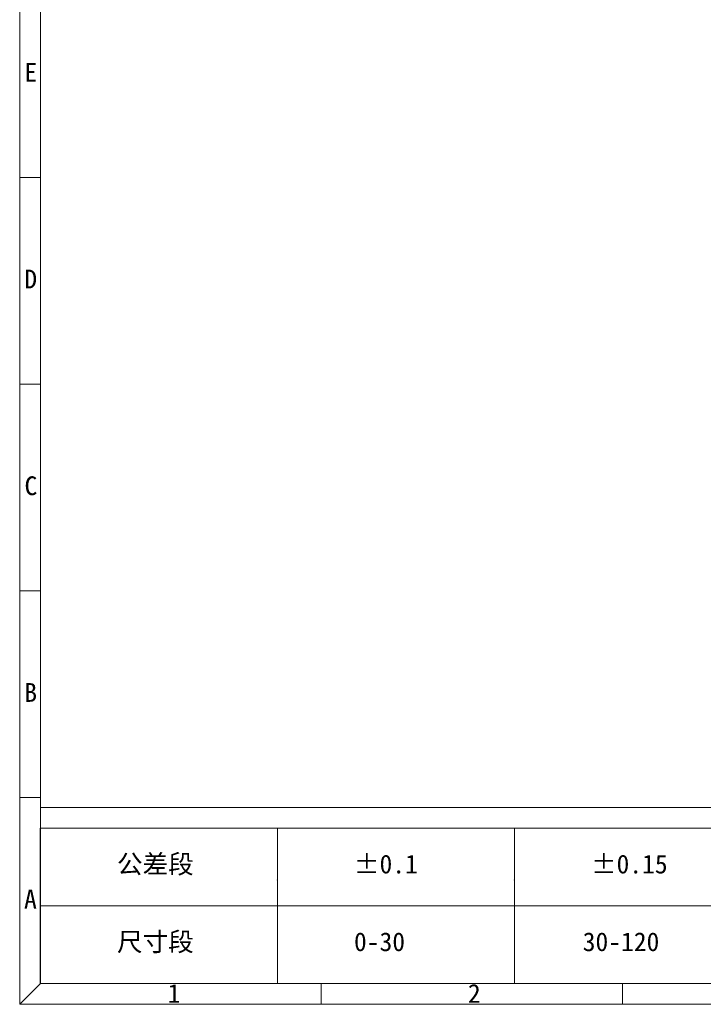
# Model space of a CAD drawing. Header units: millimetres. Extents: x 990 to 1809, y 0 to 562.
# Tile 1 of 256: x 990 to 1175, y 0 to 268. Entities that reach past the tile are written whole.
import ezdxf

# ---------------------------------------------------------------- set-up
doc = ezdxf.new("R2010")
doc.units = ezdxf.units.MM
doc.layers.add('7标注层', color=4, linetype='Continuous', lineweight=18)
doc.styles.add('1111', font='txt', dxfattribs={"height": 2})

# ---------------------------------------------------------------- blocks, each defined once
blk = doc.blocks.new('21022701')
at = {"color": 4}
for p, q in [((0, 187.194), (0, 0)), ((1.874, 185.32), (1.874, 1.874)), ((0, 74.878), (1.874, 74.878)), ((0, 56.158), (1.874, 56.158)), ((0, 37.439), (1.874, 37.439)), ((0, 18.719), (1.874, 18.719)), ((1.874, 15.946), (1.874, 1.874)), ((1.874, 1.874), (0, 0)), ((271.126, 1.874), (1.874, 1.874)), ((27.3, 0), (27.3, 1.874)), ((54.6, 0), (54.6, 1.874)), ((273, 0), (0, 0))]:
    blk.add_line(p, q, dxfattribs=at)
at = {"color": 4, "lineweight": -3}
blk.add_line((1.874, 1.874), (1.874, 15.946), dxfattribs=at)
at = {"color": 4, "char_height": 1.7, "width": 1.83173, "attachment_point": 1, "style": '1111'}
for s, insert in [('\\pi0.37878;{\\fSimSun|b1|i0|c134|p2;E}', (0.047, 85.253)), ('\\pi0.37411;{\\fSimSun|b1|i0|c134|p2;D}', (0.047, 66.533)), ('\\pi0.38812;{\\fSimSun|b1|i0|c134|p2;C}', (0.047, 47.814)), ('\\pi0.36944;{\\fSimSun|b1|i0|c134|p2;B}', (0.047, 29.094)), ('\\pi0.34609;{\\fSimSun|b1|i0|c134|p2;A}', (0.047, 10.375)), ('\\pi0.54691;{\\fSimSun|b1|i0|c134|p2;1}', (12.847, 1.835)), ('\\pi0.44416;{\\fSimSun|b1|i0|c134|p2;2}', (40.147, 1.835))]:
    blk.add_mtext(s, dxfattribs=dict(at, insert=insert))
blk = doc.blocks.new('220113')
at = {"layer": '7标注层'}
for p, q in [((-373.299, 17.823), (-482.505, 17.823)), ((-373.299, 1.874), (-373.299, 17.823)), ((-375.179, 15.946), (-482.505, 15.946)), ((-461.04, 1.874), (-461.04, 15.946)), ((-439.575, 1.874), (-439.575, 15.946)), ((-418.11, 1.874), (-418.11, 15.946)), ((-396.644, 1.874), (-396.644, 15.946)), ((-375.179, 1.874), (-375.179, 15.946)), ((-375.179, 8.91), (-482.505, 8.91))]:
    blk.add_line(p, q, dxfattribs=at)
for p in [(-461.04, 11.256), (-439.575, 11.256), (-418.11, 11.256), (-396.644, 11.256)]:
    blk.add_point(p, dxfattribs=at)
at = {"color": 4, "char_height": 1.7, "width": 7.67278, "attachment_point": 1, "style": '1111'}
for s, insert in [('\\pi0.041653;{\\fSimSun|b1|i0|c134|p2;公差段}', (-475.612, 13.552)), ('\\pi0.041653;{\\fSimSun|b1|i0|c134|p2;±0.1}', (-454.147, 13.552)), ('\\pi0.041653;{\\fSimSun|b1|i0|c134|p2;±0.15}', (-432.682, 13.552)), ('\\pi0.041653;{\\fSimSun|b1|i0|c134|p2;±0.2}', (-411.217, 13.552)), ('\\pi0.041653;{\\fSimSun|b1|i0|c134|p2;±0.3}', (-389.752, 13.552)), ('\\pi0.041653;{\\fSimSun|b1|i0|c134|p2;尺寸段}', (-475.612, 6.516)), ('\\pi0.041653;{\\fSimSun|b1|i0|c134|p2;0-30}', (-454.147, 6.516)), ('\\pi0.041653;{\\fSimSun|b1|i0|c134|p2;30-120}', (-433.434, 6.516)), ('\\pi0.041653;{\\fSimSun|b1|i0|c134|p2;120-400}', (-413.567, 6.516)), ('\\pi0.041653;{\\fSimSun|b1|i0|c134|p2;400-1000}', (-392.384, 6.516))]:
    blk.add_mtext(s, dxfattribs=dict(at, insert=insert))

msp = doc.modelspace()

# ---------------------------------------------------------------- block references
at = {"layer": '7标注层', "xscale": 3, "yscale": 3, "zscale": 3}
for name, p in [('21022701', (989.591, 0)), ('220113', (2442.728, 0))]:
    msp.add_blockref(name, p, dxfattribs=at)

doc.saveas('drawing.dxf')
